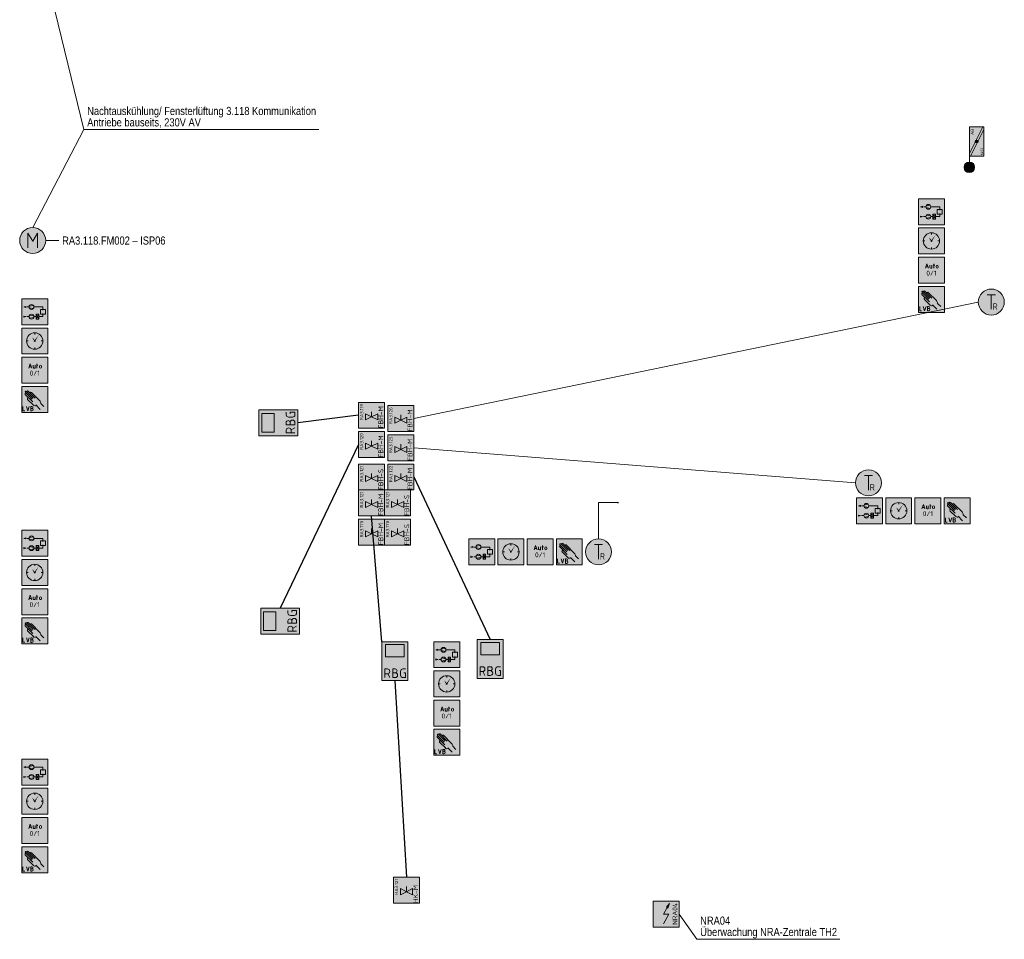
# Model space of a CAD drawing. Header units: metres. Extents: x -13.5 to 10.8, y 0.5 to 32.8.
# Tile 2 of 6: x -5.2 to 10, y 0.5 to 14.6. Entities that reach past the tile are written whole.
import ezdxf
from ezdxf.enums import TextEntityAlignment as Align

# ---------------------------------------------------------------- set-up
doc = ezdxf.new("R2010")
doc.units = ezdxf.units.M
doc.header["$MEASUREMENT"] = 0
doc.linetypes.add('DGN Style 4', pattern=[0.02455, 0.012275, -0.006138, 0, -0.006138])
doc.linetypes.add('DGN Style 5', pattern=[0.010741, 0.004603, -0.006138])
doc.layers.add('INTERN_Bemerkung', color=6, linetype='Continuous', lineweight=30, plot=False)
for name, color, linetype, lineweight in [('TRI_CONNPTS', 7, 'DGN Style 4', 0), ('TRI_H3D', 7, 'DGN Style 4', 0), ('ZWP_480_SYM_E0', 7, 'Continuous', 0), ('ZWP_480_SYM_E0_2D', 7, 'Continuous', 0), ('ZWP_480_SYM_E0_3D', 7, 'Continuous', 0), ('ZWP_480_SYM_SCHWARZ', 7, 'Continuous', 13), ('ZWP_480_SYM_SCHWARZ_2D', 7, 'Continuous', 0), ('ZWP_480_TEXT_1_50_TOP', 7, 'Continuous', 0)]:
    doc.layers.add(name, color=color, linetype=linetype, lineweight=lineweight)
doc.layers.get('TRI_CONNPTS').off()
doc.layers.get('TRI_H3D').off()
doc.styles.add('ISOCP', font='isocp.shx')
doc.styles.add('Style-isocp', font='isocp.shx')
doc.styles.add('ZWP_1 100', font='ARIALN.TTF', dxfattribs={"height": 0.175})
doc.styles.add('ZWP_1 50', font='ARIALN.TTF', dxfattribs={"height": 0.125})

# ---------------------------------------------------------------- blocks, each defined once
blk = doc.blocks.new('*U21')
at = {"color": 5, "linetype": 'Continuous', "lineweight": 13}
for p, q in [((0, -0.007), (-0.037, -0.007)), ((0.008, -0.007), (0.038, -0.067))]:
    blk.add_line(p, q, dxfattribs=at)
at = {"color": 5, "linetype": 'Continuous', "lineweight": 13, "flags": 128}
blk.add_lwpolyline([(-0.037, -0.067), (-0.037, 0.068), (0, 0.068)], dxfattribs=at)
at = {"color": 5, "linetype": 'Continuous', "lineweight": 13, "extrusion": (0, 0, -1)}
blk.add_arc((0, 0.03), 0.0375, 90, 270, dxfattribs=at)
blk = doc.blocks.new('*U22')
at = {"color": 5, "linetype": 'Continuous', "lineweight": 13}
for p, q in [((0, 0.008), (-0.037, 0.008)), ((-0.037, -0.067), (0, -0.067))]:
    blk.add_line(p, q, dxfattribs=at)
at = {"color": 5, "linetype": 'Continuous', "lineweight": 13, "flags": 128}
blk.add_lwpolyline([(0, 0.068), (-0.037, 0.068), (-0.037, -0.067)], dxfattribs=at)
at = {"color": 5, "linetype": 'Continuous', "lineweight": 13}
for centre, radius in [((0, 0.038), 0.03), ((0, -0.03), 0.0375)]:
    blk.add_arc(centre, radius, 270, 90, dxfattribs=at)
blk = doc.blocks.new('*U23')
at = {"color": 5, "linetype": 'Continuous', "lineweight": 13}
for p, q in [((-0.037, -0.03), (-0.037, 0.03)), ((0, 0.068), (0.038, 0.068))]:
    blk.add_line(p, q, dxfattribs=at)
at = {"color": 5, "linetype": 'Continuous', "lineweight": 13, "flags": 128}
blk.add_lwpolyline([(0.015, 0.008), (0.038, 0.008), (0.038, -0.067), (0, -0.067)], dxfattribs=at)
at = {"color": 5, "linetype": 'Continuous', "lineweight": 13, "extrusion": (0, 0, -1)}
for centre, start, end in [((0, 0.03), 0, 90), ((0, -0.03), 270, 0)]:
    blk.add_arc(centre, 0.0375, start, end, dxfattribs=at)
blk = doc.blocks.new('ZWP_480_Raumbediegerät_mit_Display_1')
at = {"color": 5, "lineweight": 13, "flags": 128}
blk.add_lwpolyline([(-0.2, 0.3), (0.2, 0.3), (0.2, -0.3), (-0.2, -0.3)], close=True, dxfattribs=at)
at = {"color": 254, "lineweight": 13, "extrusion": (0, 0, -1)}
blk.add_solid([(0.2, 0.3), (-0.2, 0.3), (0.2, -0.3), (-0.2, -0.3)], dxfattribs=at)
at = {"color": 5, "lineweight": 13}
blk.add_3dface([(-0.144, 0.254), (0.144, 0.254), (0.144, 0.064), (-0.144, 0.064)], dxfattribs=at)
at = {"color": 5, "linetype": 'Continuous', "lineweight": 13}
for name, p in [('*U21', (-0.117, -0.187)), ('*U22', (0.003, -0.187)), ('*U23', (0.123, -0.187))]:
    blk.add_blockref(name, p, dxfattribs=at)
blk = doc.blocks.new('ZWP_480_Raumbediegerät_mit_Display')
at = {"layer": 'ZWP_480_SYM_E0', "color": 5, "lineweight": 13}
blk.add_blockref('ZWP_480_Raumbediegerät_mit_Display_1', (0, 0), dxfattribs=at)
blk = doc.blocks.new('ZWP_480_Antrieb_motorisch_1')
at = {"lineweight": 13}
h = blk.add_hatch(color=254, dxfattribs=at)
edge = h.paths.add_edge_path()
edge.add_arc((0, 0), 0.2, 0, 360)
at = {"color": 5, "lineweight": 13, "flags": 128}
blk.add_lwpolyline([(-0.075, -0.112), (-0.075, 0.113), (0, -0.012), (0.075, 0.113), (0.075, -0.112)], dxfattribs=at)
at = {"color": 5, "lineweight": 13}
blk.add_circle((0, 0), 0.2, dxfattribs=at)
blk.add_circle((0, 0), 0.2, dxfattribs=at)
blk = doc.blocks.new('ZWP_480_Antrieb_motorisch')
at = {"layer": 'ZWP_480_SYM_E0_2D', "color": 5, "lineweight": 13}
blk.add_blockref('ZWP_480_Antrieb_motorisch_1', (0, 0), dxfattribs=at)
blk = doc.blocks.new('ZWP_480_Autarke_Anlage_1')
at = {"lineweight": 13, "extrusion": (0, 0, -1)}
blk.add_hatch(color=5, dxfattribs=at).paths.add_polyline_path([(-0.029, -0.105), (-0.052, -0.036), (-0.005, -0.09), (-0.017, -0.097)])
at = {"color": 5, "lineweight": 13}
for p, q in [((-0.042, -0.2), (0.017, -0.097)), ((-0.042, -0.347), (0.042, -0.2)), ((-0.042, -0.2), (0.042, -0.2))]:
    blk.add_line(p, q, dxfattribs=at)
at = {"color": 5, "lineweight": 13, "flags": 128}
for points in [[(-0.2, -0.4), (-0.2, 0), (0.2, 0), (0.2, -0.4)], [(0.005, -0.09), (0.052, -0.036), (0.029, -0.105), (0.017, -0.097)]]:
    blk.add_lwpolyline(points, close=True, dxfattribs=at)
at = {"color": 254, "lineweight": 13, "extrusion": (0, 0, -1)}
blk.add_solid([(0.2, -0.4), (0.2, 0), (-0.2, -0.4), (-0.2, 0)], dxfattribs=at)
at = {"color": 7, "insert": (0.136, -0.194), "char_height": 0.15, "attachment_point": 5, "rotation": 90, "style": 'ZWP_1 100'}
blk.add_mtext('\\Fisocp;\\H0.5x;\\C7;NRA04', dxfattribs=at)
blk = doc.blocks.new('ZWP_480_Autarke_Anlage')
at = {"layer": 'ZWP_480_SYM_E0', "color": 5, "lineweight": 13}
blk.add_blockref('ZWP_480_Autarke_Anlage_1', (0, 0), dxfattribs=at)
blk = doc.blocks.new('_T3D___1')
at = {"layer": 'ZWP_480_TEXT_1_50_TOP', "linetype": 'Continuous'}
for q in [(-4.833, 16.183, 15.714), (-0.426, 12.932, 15.714)]:
    blk.add_line((-4.043, 12.932, 15.714), q, dxfattribs=at)
at = {"layer": 'ZWP_480_TEXT_1_50_TOP', "linetype": 'Continuous', "style": 'ZWP_1 50'}
for s, p in [('Nachtauskühlung/ Fensterlüftung 3.118 Kommunikation', (-3.993, 13.282, 15.714)), ('Antriebe bauseits, 230V AV', (-3.993, 13.107, 15.714))]:
    blk.add_text(s, height=0.125, dxfattribs=at).set_placement(p, align=Align.TOP_LEFT)
blk = doc.blocks.new('_T3D___5')
at = {"layer": 'ZWP_480_TEXT_1_50_TOP', "linetype": 'Continuous'}
for q in [(-0.325, 0.035), (2.151, -0.35)]:
    blk.add_line((-0.05, -0.35), q, dxfattribs=at)
at = {"layer": 'ZWP_480_TEXT_1_50_TOP', "linetype": 'Continuous', "style": 'ZWP_1 50'}
for s, p in [('NRA04', (0, 0)), ('Überwachung NRA-Zentrale TH2', (0, -0.175))]:
    blk.add_text(s, height=0.125, dxfattribs=at).set_placement(p, align=Align.TOP_LEFT)
blk = doc.blocks.new('_T3D___8')
blk.add_wipeout([(-0.05, -0.175), (1.635, -0.175), (1.635, 0.05), (-0.05, 0.05)])
at = {"layer": 'ZWP_480_TEXT_1_50_TOP', "linetype": 'Continuous'}
blk.add_line((-0.05, -0.062), (-0.254, -0.062), dxfattribs=at)
at = {"layer": 'ZWP_480_TEXT_1_50_TOP', "linetype": 'Continuous', "style": 'ZWP_1 50'}
blk.add_text('RA3.118.FM002 – ISP06', height=0.125, dxfattribs=at).set_placement((0, 0), align=Align.TOP_LEFT)
blk = doc.blocks.new('ZWP_480_Ventil_thermoelektr_1_14')
at = {"color": 5, "lineweight": 13}
for p, q in [((-0.094, 0.024), (0, -0.023)), ((-0.094, -0.07), (-0.094, 0.024)), ((0, 0.057), (0, -0.023)), ((0.094, 0.024), (0, -0.023)), ((0.094, -0.07), (0.094, 0.024)), ((0, -0.023), (-0.094, -0.07)), ((0, -0.023), (0.094, -0.07))]:
    blk.add_line(p, q, dxfattribs=at)
at = {"color": 5, "lineweight": 13, "flags": 128}
blk.add_lwpolyline([(-0.2, 0.202), (0.2, 0.202), (0.2, -0.198), (-0.2, -0.198)], close=True, dxfattribs=at)
blk.add_lwpolyline([(-0.2, 0.202), (0.2, 0.202), (0.2, -0.198), (-0.2, -0.198)], close=True, dxfattribs=at)
at = {"color": 254, "lineweight": 13, "extrusion": (0, 0, -1)}
blk.add_solid([(0.2, 0.202), (-0.2, 0.202), (0.2, -0.198), (-0.2, -0.198)], dxfattribs=at)
blk.add_solid([(0.2, 0.202), (-0.2, 0.202), (0.2, -0.198), (-0.2, -0.198)], dxfattribs=at)
at = {"rotation": 90, "style": 'ISOCP'}
for s, insert, char_height, attachment_point in [('\\H0.277778x;RA3.119', (-0.179, 0.176), 0.18, 3), ('\\H0.5x;FBH-M', (0.142, -0.198), 0.15, 4)]:
    blk.add_mtext(s, dxfattribs=dict(at, insert=insert, char_height=char_height, attachment_point=attachment_point))
blk = doc.blocks.new('ZWP_480_Ventil_thermoelektr_15')
at = {"layer": 'ZWP_480_SYM_E0_2D', "color": 5, "lineweight": 13}
blk.add_blockref('ZWP_480_Ventil_thermoelektr_1_14', (0, 0), dxfattribs=at)
blk = doc.blocks.new('ZWP_480_Anlsch_Anlagenbild_kl_1')
at = {"color": 250, "lineweight": 13}
for p, q in [((0.163, 0.275), (0.128, 0.275)), ((0.163, 0.275), (0.128, 0.275)), ((0.165, 0.287), (0.23, 0.299)), ((0.165, 0.263), (0.23, 0.251)), ((0.238, 0.275), (0.377, 0.275)), ((0.311, 0.163), (0.273, 0.088)), ((0.273, 0.163), (0.311, 0.088)), ((0.377, 0.226), (0.377, 0.275)), ((0.377, 0.125), (0.377, 0.174)), ((0.163, 0.125), (0.128, 0.125)), ((0.236, 0.137), (0.171, 0.149)), ((0.236, 0.113), (0.171, 0.101)), ((0.238, 0.125), (0.273, 0.125)), ((0.377, 0.125), (0.311, 0.125))]:
    blk.add_line(p, q, dxfattribs=at)
at = {"color": 250, "lineweight": 13, "flags": 128}
blk.add_lwpolyline([(0.05, 0.4), (0.45, 0.4), (0.45, 0), (0.05, 0)], close=True, dxfattribs=at)
at = {"color": 250, "lineweight": 13}
for centre in [(0.201, 0.275), (0.201, 0.125)]:
    blk.add_circle(centre, 0.0375, dxfattribs=at)
at = {"color": 254, "lineweight": 13, "extrusion": (0, 0, -1)}
blk.add_solid([(-0.05, 0.4), (-0.45, 0.4), (-0.05, 0), (-0.45, 0)], dxfattribs=at)
at = {"color": 250, "lineweight": 13}
for points in [[(0.111, 0.284), (0.081, 0.275), (0.111, 0.266)], [(0.273, 0.163), (0.311, 0.163), (0.311, 0.088), (0.273, 0.088)], [(0.34, 0.237), (0.415, 0.237), (0.415, 0.163), (0.34, 0.163)], [(0.081, 0.134), (0.111, 0.125), (0.081, 0.116)]]:
    blk.add_3dface(points, dxfattribs=at)
blk = doc.blocks.new('ZWP_480_Anlsch_Anlagenbild_kl')
at = {"layer": 'ZWP_480_SYM_SCHWARZ', "color": 250, "lineweight": 13}
blk.add_blockref('ZWP_480_Anlsch_Anlagenbild_kl_1', (0, 0), dxfattribs=at)
blk = doc.blocks.new('ZWP_480_Anlsch_Zeitschaltprogramm_kl_1')
at = {"color": 250, "lineweight": 13}
for p, q in [((0.25, 0.326), (0.25, 0.3)), ((0.15, 0.2), (0.124, 0.2)), ((0.376, 0.2), (0.35, 0.2)), ((0.25, 0.1), (0.25, 0.074))]:
    blk.add_line(p, q, dxfattribs=at)
at = {"color": 250, "lineweight": 13, "flags": 128}
blk.add_lwpolyline([(0.05, 0.4), (0.45, 0.4), (0.45, 0), (0.05, 0)], close=True, dxfattribs=at)
at = {"color": 250, "lineweight": 13}
for radius in [0.126, 0.00655]:
    blk.add_circle((0.25, 0.2), radius, dxfattribs=at)
at = {"color": 254, "lineweight": 13, "extrusion": (0, 0, -1)}
blk.add_solid([(-0.05, 0.4), (-0.45, 0.4), (-0.05, 0), (-0.45, 0)], dxfattribs=at)
at = {"color": 7, "lineweight": 13}
blk.add_solid([(0.25, 0.2), (0.244, 0.221), (0.232, 0.213), (0.211, 0.255)], dxfattribs=at)
at = {"color": 7, "lineweight": 13, "extrusion": (0, 0, -1)}
blk.add_solid([(-0.25, 0.2), (-0.256, 0.221), (-0.267, 0.213), (-0.314, 0.294)], dxfattribs=at)
blk = doc.blocks.new('ZWP_480_Anlsch_Zeitschaltprogramm_kl')
at = {"layer": 'ZWP_480_SYM_SCHWARZ', "color": 250, "lineweight": 13}
blk.add_blockref('ZWP_480_Anlsch_Zeitschaltprogramm_kl_1', (0, 0), dxfattribs=at)
blk = doc.blocks.new('*U66')
at = {"color": 250, "lineweight": 13}
blk.add_line((0.032, -0.03), (-0.032, -0.03), dxfattribs=at)
at = {"color": 250, "lineweight": 13, "flags": 128}
blk.add_lwpolyline([(-0.045, -0.068), (0, 0.067), (0.045, -0.068)], dxfattribs=at)
blk = doc.blocks.new('*U67')
at = {"color": 250, "lineweight": 13}
blk.add_line((-0.03, 0.045), (-0.03, -0.019), dxfattribs=at)
at = {"color": 250, "lineweight": 13, "flags": 128}
blk.add_lwpolyline([(-0.004, -0.045), (0.03, -0.045), (0.03, 0.045)], dxfattribs=at)
at = {"color": 250, "lineweight": 13}
blk.add_arc((-0.004, -0.019), 0.0262, 180, 270, dxfattribs=at)
blk = doc.blocks.new('*U68')
at = {"color": 250, "lineweight": 13}
for p, q in [((-0.023, 0.022), (0.022, 0.022)), ((-0.008, -0.068), (-0.008, 0.067))]:
    blk.add_line(p, q, dxfattribs=at)
blk = doc.blocks.new('*U69')
at = {"color": 250, "lineweight": 13}
for p, q in [((-0.03, -0.015), (-0.03, 0.015)), ((0.03, 0.015), (0.03, -0.015))]:
    blk.add_line(p, q, dxfattribs=at)
at = {"color": 250, "lineweight": 13, "extrusion": (0, 0, -1)}
for centre, start, end in [((0, 0.015), 0, 180), ((0, -0.015), 180, 0)]:
    blk.add_arc(centre, 0.03, start, end, dxfattribs=at)
blk = doc.blocks.new('ZWP_480_Anlsch_Anlagenschalter_kl_1_1')
at = {"color": 250, "lineweight": 13, "flags": 128}
blk.add_lwpolyline([(0.05, 0.4), (0.45, 0.4), (0.45, 0), (0.05, 0)], close=True, dxfattribs=at)
at = {"color": 254, "lineweight": 13, "extrusion": (0, 0, -1)}
blk.add_solid([(-0.05, 0.4), (-0.45, 0.4), (-0.05, 0), (-0.45, 0)], dxfattribs=at)
at = {"color": 250, "lineweight": 13, "xscale": 0.5, "yscale": 0.5}
for name, p in [('*U66', (0.181, 0.265)), ('*U67', (0.241, 0.254)), ('*U68', (0.289, 0.265)), ('*U69', (0.338, 0.254))]:
    blk.add_blockref(name, p, dxfattribs=at)
at = {"style": 'Style-isocp'}
blk.add_text('0/1', height=0.075, dxfattribs=at).set_placement((0.25, 0.192), align=Align.TOP_CENTER)
blk = doc.blocks.new('ZWP_480_Anlsch_Anlagenschalter_kl_2')
at = {"layer": 'ZWP_480_SYM_SCHWARZ_2D', "color": 250, "lineweight": 13}
blk.add_blockref('ZWP_480_Anlsch_Anlagenschalter_kl_1_1', (0, 0), dxfattribs=at)
blk = doc.blocks.new('*U57')
at = {"color": 250, "linetype": 'Continuous', "lineweight": 13}
for p, q in [((0, 0.008), (-0.038, 0.008)), ((-0.038, -0.067), (0, -0.067))]:
    blk.add_line(p, q, dxfattribs=at)
at = {"color": 250, "linetype": 'Continuous', "lineweight": 13, "flags": 128}
blk.add_lwpolyline([(0, 0.068), (-0.038, 0.068), (-0.038, -0.067)], dxfattribs=at)
at = {"color": 250, "linetype": 'Continuous', "lineweight": 13}
for centre, radius in [((0, 0.038), 0.03), ((0, -0.03), 0.0375)]:
    blk.add_arc(centre, radius, 270, 90, dxfattribs=at)
blk = doc.blocks.new('ZWP_480_Anlsch_Handeingriff_LVB_kl_1')
at = {"color": 250, "lineweight": 13}
for p, q in [((0.21, 0.203), (0.106, 0.307)), ((0.225, 0.22), (0.122, 0.323)), ((0.257, 0.219), (0.148, 0.328)), ((0.326, 0.182), (0.2, 0.308)), ((0.219, 0.162), (0.104, 0.277)), ((0.229, 0.112), (0.139, 0.201)), ((0.335, 0.047), (0.266, 0.116)), ((0.393, 0.091), (0.345, 0.138))]:
    blk.add_line(p, q, dxfattribs=at)
at = {"color": 250, "lineweight": 13, "flags": 128}
blk.add_lwpolyline([(0.05, 0.4), (0.45, 0.4), (0.45, 0), (0.05, 0)], close=True, dxfattribs=at)
at = {"color": 250, "linetype": 'Continuous', "lineweight": 13, "flags": 128}
for points in [[(0.069, 0.091), (0.069, 0.024), (0.099, 0.024)], [(0.122, 0.091), (0.144, 0.024), (0.167, 0.091)]]:
    blk.add_lwpolyline(points, dxfattribs=at)
at = {"color": 250, "lineweight": 13}
for centre, radius, start, end in [((0.114, 0.315), 0.0112, 45, 225), ((0.14, 0.32), 0.0112, 45, 225), ((0.192, 0.3), 0.0112, 45, 225), ((0.112, 0.285), 0.0112, 39.1885, 225), ((0.151, 0.21), 0.0143, 39.3773, 225), ((0.255, 0.139), 0.0378, 225, 302.1988)]:
    blk.add_arc(centre, radius, start, end, dxfattribs=at)
blk.add_ellipse((0.318, 0.164), major_axis=(0.0237, -0.04), ratio=0.353513, start_param=0.67387, end_param=1.817169, dxfattribs=at)
at = {"color": 254, "lineweight": 13, "extrusion": (0, 0, -1)}
blk.add_solid([(-0.05, 0.4), (-0.45, 0.4), (-0.05, 0), (-0.45, 0)], dxfattribs=at)
at = {"color": 250, "linetype": 'Continuous', "lineweight": 13, "xscale": 0.5, "yscale": 0.5}
blk.add_blockref('*U57', (0.208, 0.057), dxfattribs=at)
blk = doc.blocks.new('ZWP_480_Anlsch_Handeingriff_LVB_kl')
at = {"layer": 'ZWP_480_SYM_SCHWARZ', "color": 250, "lineweight": 13}
blk.add_blockref('ZWP_480_Anlsch_Handeingriff_LVB_kl_1', (0, 0), dxfattribs=at)
blk = doc.blocks.new('ZWP_480_Ventil_thermoelektr_1_15')
at = {"color": 5, "lineweight": 13}
for p, q in [((-0.094, 0.024), (0, -0.023)), ((-0.094, -0.07), (-0.094, 0.024)), ((0, 0.057), (0, -0.023)), ((0.094, 0.024), (0, -0.023)), ((0.094, -0.07), (0.094, 0.024)), ((0, -0.023), (-0.094, -0.07)), ((0, -0.023), (0.094, -0.07))]:
    blk.add_line(p, q, dxfattribs=at)
at = {"color": 5, "lineweight": 13, "flags": 128}
blk.add_lwpolyline([(-0.2, 0.202), (0.2, 0.202), (0.2, -0.198), (-0.2, -0.198)], close=True, dxfattribs=at)
blk.add_lwpolyline([(-0.2, 0.202), (0.2, 0.202), (0.2, -0.198), (-0.2, -0.198)], close=True, dxfattribs=at)
at = {"color": 254, "lineweight": 13, "extrusion": (0, 0, -1)}
blk.add_solid([(0.2, 0.202), (-0.2, 0.202), (0.2, -0.198), (-0.2, -0.198)], dxfattribs=at)
blk.add_solid([(0.2, 0.202), (-0.2, 0.202), (0.2, -0.198), (-0.2, -0.198)], dxfattribs=at)
at = {"rotation": 90, "style": 'ISOCP'}
for s, insert, char_height, attachment_point in [('\\H0.277778x;RA3.120', (-0.179, 0.176), 0.18, 3), ('\\H0.5x;FBH-M', (0.142, -0.198), 0.15, 4)]:
    blk.add_mtext(s, dxfattribs=dict(at, insert=insert, char_height=char_height, attachment_point=attachment_point))
blk = doc.blocks.new('ZWP_480_Ventil_thermoelektr_16')
at = {"layer": 'ZWP_480_SYM_E0_2D', "color": 5, "lineweight": 13}
blk.add_blockref('ZWP_480_Ventil_thermoelektr_1_15', (0, 0), dxfattribs=at)
blk = doc.blocks.new('ZWP_480_Ventil_thermoelektr_1_16')
at = {"color": 5, "lineweight": 13}
for p, q in [((-0.094, 0.024), (0, -0.023)), ((-0.094, -0.07), (-0.094, 0.024)), ((0, 0.057), (0, -0.023)), ((0.094, 0.024), (0, -0.023)), ((0.094, -0.07), (0.094, 0.024)), ((0, -0.023), (-0.094, -0.07)), ((0, -0.023), (0.094, -0.07))]:
    blk.add_line(p, q, dxfattribs=at)
at = {"color": 5, "lineweight": 13, "flags": 128}
blk.add_lwpolyline([(-0.2, 0.202), (0.2, 0.202), (0.2, -0.198), (-0.2, -0.198)], close=True, dxfattribs=at)
blk.add_lwpolyline([(-0.2, 0.202), (0.2, 0.202), (0.2, -0.198), (-0.2, -0.198)], close=True, dxfattribs=at)
at = {"color": 254, "lineweight": 13, "extrusion": (0, 0, -1)}
blk.add_solid([(0.2, 0.202), (-0.2, 0.202), (0.2, -0.198), (-0.2, -0.198)], dxfattribs=at)
blk.add_solid([(0.2, 0.202), (-0.2, 0.202), (0.2, -0.198), (-0.2, -0.198)], dxfattribs=at)
at = {"rotation": 90, "style": 'ISOCP'}
for s, insert, char_height, attachment_point in [('\\H0.277778x;RA3.121', (-0.179, 0.176), 0.18, 3), ('\\H0.5x;HK-M', (0.142, -0.198), 0.15, 4)]:
    blk.add_mtext(s, dxfattribs=dict(at, insert=insert, char_height=char_height, attachment_point=attachment_point))
blk = doc.blocks.new('ZWP_480_Ventil_thermoelektr_17')
at = {"layer": 'ZWP_480_SYM_E0_2D', "color": 5, "lineweight": 13}
blk.add_blockref('ZWP_480_Ventil_thermoelektr_1_16', (0, 0), dxfattribs=at)
blk = doc.blocks.new('ZWP_480_Ventil_thermoelektr_1_17')
at = {"color": 5, "lineweight": 13}
for p, q in [((-0.094, 0.024), (0, -0.023)), ((-0.094, -0.07), (-0.094, 0.024)), ((0, 0.057), (0, -0.023)), ((0.094, 0.024), (0, -0.023)), ((0.094, -0.07), (0.094, 0.024)), ((0, -0.023), (-0.094, -0.07)), ((0, -0.023), (0.094, -0.07))]:
    blk.add_line(p, q, dxfattribs=at)
at = {"color": 5, "lineweight": 13, "flags": 128}
blk.add_lwpolyline([(-0.2, 0.202), (0.2, 0.202), (0.2, -0.198), (-0.2, -0.198)], close=True, dxfattribs=at)
blk.add_lwpolyline([(-0.2, 0.202), (0.2, 0.202), (0.2, -0.198), (-0.2, -0.198)], close=True, dxfattribs=at)
at = {"color": 254, "lineweight": 13, "extrusion": (0, 0, -1)}
blk.add_solid([(0.2, 0.202), (-0.2, 0.202), (0.2, -0.198), (-0.2, -0.198)], dxfattribs=at)
blk.add_solid([(0.2, 0.202), (-0.2, 0.202), (0.2, -0.198), (-0.2, -0.198)], dxfattribs=at)
at = {"rotation": 90, "style": 'ISOCP'}
for s, insert, char_height, attachment_point in [('\\H0.277778x;RA3.121', (-0.179, 0.176), 0.18, 3), ('\\H0.5x;FBH-M', (0.142, -0.198), 0.15, 4)]:
    blk.add_mtext(s, dxfattribs=dict(at, insert=insert, char_height=char_height, attachment_point=attachment_point))
blk = doc.blocks.new('ZWP_480_Ventil_thermoelektr_18')
at = {"layer": 'ZWP_480_SYM_E0_2D', "color": 5, "lineweight": 13}
blk.add_blockref('ZWP_480_Ventil_thermoelektr_1_17', (0, 0), dxfattribs=at)
blk = doc.blocks.new('ZWP_480_Ventil_thermoelektr_1_18')
at = {"color": 5, "lineweight": 13}
for p, q in [((-0.094, 0.024), (0, -0.023)), ((-0.094, -0.07), (-0.094, 0.024)), ((0, 0.057), (0, -0.023)), ((0.094, 0.024), (0, -0.023)), ((0.094, -0.07), (0.094, 0.024)), ((0, -0.023), (-0.094, -0.07)), ((0, -0.023), (0.094, -0.07))]:
    blk.add_line(p, q, dxfattribs=at)
at = {"color": 5, "lineweight": 13, "flags": 128}
blk.add_lwpolyline([(-0.2, 0.202), (0.2, 0.202), (0.2, -0.198), (-0.2, -0.198)], close=True, dxfattribs=at)
blk.add_lwpolyline([(-0.2, 0.202), (0.2, 0.202), (0.2, -0.198), (-0.2, -0.198)], close=True, dxfattribs=at)
at = {"color": 254, "lineweight": 13, "extrusion": (0, 0, -1)}
blk.add_solid([(0.2, 0.202), (-0.2, 0.202), (0.2, -0.198), (-0.2, -0.198)], dxfattribs=at)
blk.add_solid([(0.2, 0.202), (-0.2, 0.202), (0.2, -0.198), (-0.2, -0.198)], dxfattribs=at)
at = {"rotation": 90, "style": 'ISOCP'}
for s, insert, char_height, attachment_point in [('\\H0.277778x;RA3.121', (-0.179, 0.176), 0.18, 3), ('\\H0.5x;FBH-S', (0.142, -0.198), 0.15, 4)]:
    blk.add_mtext(s, dxfattribs=dict(at, insert=insert, char_height=char_height, attachment_point=attachment_point))
blk = doc.blocks.new('ZWP_480_Ventil_thermoelektr_19')
at = {"layer": 'ZWP_480_SYM_E0_2D', "color": 5, "lineweight": 13}
blk.add_blockref('ZWP_480_Ventil_thermoelektr_1_18', (0, 0), dxfattribs=at)
blk = doc.blocks.new('ZWP_480_Ventil_thermoelektr_1_19')
at = {"color": 5, "lineweight": 13}
for p, q in [((-0.094, 0.024), (0, -0.023)), ((-0.094, -0.07), (-0.094, 0.024)), ((0, 0.057), (0, -0.023)), ((0.094, 0.024), (0, -0.023)), ((0.094, -0.07), (0.094, 0.024)), ((0, -0.023), (-0.094, -0.07)), ((0, -0.023), (0.094, -0.07))]:
    blk.add_line(p, q, dxfattribs=at)
at = {"color": 5, "lineweight": 13, "flags": 128}
blk.add_lwpolyline([(-0.2, 0.202), (0.2, 0.202), (0.2, -0.198), (-0.2, -0.198)], close=True, dxfattribs=at)
blk.add_lwpolyline([(-0.2, 0.202), (0.2, 0.202), (0.2, -0.198), (-0.2, -0.198)], close=True, dxfattribs=at)
at = {"color": 254, "lineweight": 13, "extrusion": (0, 0, -1)}
blk.add_solid([(0.2, 0.202), (-0.2, 0.202), (0.2, -0.198), (-0.2, -0.198)], dxfattribs=at)
blk.add_solid([(0.2, 0.202), (-0.2, 0.202), (0.2, -0.198), (-0.2, -0.198)], dxfattribs=at)
at = {"rotation": 90, "style": 'ISOCP'}
for s, insert, char_height, attachment_point in [('\\H0.277778x;RA3.122', (-0.179, 0.176), 0.18, 3), ('\\H0.5x;FBH-M', (0.142, -0.198), 0.15, 4)]:
    blk.add_mtext(s, dxfattribs=dict(at, insert=insert, char_height=char_height, attachment_point=attachment_point))
blk = doc.blocks.new('ZWP_480_Ventil_thermoelektr_20')
at = {"layer": 'ZWP_480_SYM_E0_2D', "color": 5, "lineweight": 13}
blk.add_blockref('ZWP_480_Ventil_thermoelektr_1_19', (0, 0), dxfattribs=at)
blk = doc.blocks.new('ZWP_480_Fühler_Temp_1')
at = {"lineweight": 13}
h = blk.add_hatch(color=254, dxfattribs=at)
edge = h.paths.add_edge_path()
edge.add_arc((0, 0), 0.2, 0, 360)
at = {"color": 5, "linetype": 'Continuous', "lineweight": 13}
for p, q in [((-0.063, 0.113), (0.062, 0.113)), ((0, -0.112), (0, 0.113))]:
    blk.add_line(p, q, dxfattribs=at)
at = {"color": 5, "lineweight": 13}
blk.add_circle((0, 0), 0.2, dxfattribs=at)
blk.add_circle((0, 0), 0.2, dxfattribs=at)
at = {"insert": (0.021, -0.119), "char_height": 0.15, "attachment_point": 7, "style": 'ISOCP'}
blk.add_mtext('\\H0.666667x;R', dxfattribs=at)
blk = doc.blocks.new('ZWP_480_Fühler_Temp')
at = {"layer": 'ZWP_480_SYM_E0_2D', "color": 5, "lineweight": 13}
blk.add_blockref('ZWP_480_Fühler_Temp_1', (0, 0), dxfattribs=at)
blk = doc.blocks.new('ZWP_480_Ventil_thermoelektr_1_20')
at = {"color": 5, "lineweight": 13}
for p, q in [((-0.094, 0.024), (0, -0.023)), ((-0.094, -0.07), (-0.094, 0.024)), ((0, 0.057), (0, -0.023)), ((0.094, 0.024), (0, -0.023)), ((0.094, -0.07), (0.094, 0.024)), ((0, -0.023), (-0.094, -0.07)), ((0, -0.023), (0.094, -0.07))]:
    blk.add_line(p, q, dxfattribs=at)
at = {"color": 5, "lineweight": 13, "flags": 128}
blk.add_lwpolyline([(-0.2, 0.202), (0.2, 0.202), (0.2, -0.198), (-0.2, -0.198)], close=True, dxfattribs=at)
blk.add_lwpolyline([(-0.2, 0.202), (0.2, 0.202), (0.2, -0.198), (-0.2, -0.198)], close=True, dxfattribs=at)
at = {"color": 254, "lineweight": 13, "extrusion": (0, 0, -1)}
blk.add_solid([(0.2, 0.202), (-0.2, 0.202), (0.2, -0.198), (-0.2, -0.198)], dxfattribs=at)
blk.add_solid([(0.2, 0.202), (-0.2, 0.202), (0.2, -0.198), (-0.2, -0.198)], dxfattribs=at)
at = {"rotation": 90, "style": 'ISOCP'}
for s, insert, char_height, attachment_point in [('\\H0.277778x;RA3.170', (-0.179, 0.176), 0.18, 3), ('\\H0.5x;FBH-M', (0.142, -0.198), 0.15, 4)]:
    blk.add_mtext(s, dxfattribs=dict(at, insert=insert, char_height=char_height, attachment_point=attachment_point))
blk = doc.blocks.new('ZWP_480_Ventil_thermoelektr_21')
at = {"layer": 'ZWP_480_SYM_E0_2D', "color": 5, "lineweight": 13}
blk.add_blockref('ZWP_480_Ventil_thermoelektr_1_20', (0, 0), dxfattribs=at)
blk = doc.blocks.new('ZWP_480_Ventil_thermoelektr_1_21')
at = {"color": 5, "lineweight": 13}
for p, q in [((-0.094, 0.024), (0, -0.023)), ((-0.094, -0.07), (-0.094, 0.024)), ((0, 0.057), (0, -0.023)), ((0.094, 0.024), (0, -0.023)), ((0.094, -0.07), (0.094, 0.024)), ((0, -0.023), (-0.094, -0.07)), ((0, -0.023), (0.094, -0.07))]:
    blk.add_line(p, q, dxfattribs=at)
at = {"color": 5, "lineweight": 13, "flags": 128}
blk.add_lwpolyline([(-0.2, 0.202), (0.2, 0.202), (0.2, -0.198), (-0.2, -0.198)], close=True, dxfattribs=at)
blk.add_lwpolyline([(-0.2, 0.202), (0.2, 0.202), (0.2, -0.198), (-0.2, -0.198)], close=True, dxfattribs=at)
at = {"color": 254, "lineweight": 13, "extrusion": (0, 0, -1)}
blk.add_solid([(0.2, 0.202), (-0.2, 0.202), (0.2, -0.198), (-0.2, -0.198)], dxfattribs=at)
blk.add_solid([(0.2, 0.202), (-0.2, 0.202), (0.2, -0.198), (-0.2, -0.198)], dxfattribs=at)
at = {"rotation": 90, "style": 'ISOCP'}
for s, insert, char_height, attachment_point in [('\\H0.277778x;RA3.170', (-0.179, 0.176), 0.18, 3), ('\\H0.5x;FBH-S', (0.142, -0.198), 0.15, 4)]:
    blk.add_mtext(s, dxfattribs=dict(at, insert=insert, char_height=char_height, attachment_point=attachment_point))
blk = doc.blocks.new('ZWP_480_Ventil_thermoelektr_22')
at = {"layer": 'ZWP_480_SYM_E0_2D', "color": 5, "lineweight": 13}
blk.add_blockref('ZWP_480_Ventil_thermoelektr_1_21', (0, 0), dxfattribs=at)
blk = doc.blocks.new('*U111')
at = {"lineweight": 13}
h = blk.add_hatch(color=5, dxfattribs=at)
edge = h.paths.add_edge_path()
edge.add_arc((0.142, 0.273), 0.0131, 0, 360)
at = {"color": 5, "lineweight": 13}
for p, q in [((-0.155, -0.286), (-0.155, 0.273)), ((-0.155, 0.273), (0.142, 0.273))]:
    blk.add_line(p, q, dxfattribs=at)
blk = doc.blocks.new('ZWP_480_Ventil_thermoelektr_1_22')
at = {"color": 5, "lineweight": 13}
for p, q in [((-0.094, 0.024), (0, -0.023)), ((-0.094, -0.07), (-0.094, 0.024)), ((0, 0.057), (0, -0.023)), ((0.094, 0.024), (0, -0.023)), ((0.094, -0.07), (0.094, 0.024)), ((0, -0.023), (-0.094, -0.07)), ((0, -0.023), (0.094, -0.07))]:
    blk.add_line(p, q, dxfattribs=at)
at = {"color": 5, "lineweight": 13, "flags": 128}
blk.add_lwpolyline([(-0.2, 0.202), (0.2, 0.202), (0.2, -0.198), (-0.2, -0.198)], close=True, dxfattribs=at)
blk.add_lwpolyline([(-0.2, 0.202), (0.2, 0.202), (0.2, -0.198), (-0.2, -0.198)], close=True, dxfattribs=at)
at = {"color": 254, "lineweight": 13, "extrusion": (0, 0, -1)}
blk.add_solid([(0.2, 0.202), (-0.2, 0.202), (0.2, -0.198), (-0.2, -0.198)], dxfattribs=at)
blk.add_solid([(0.2, 0.202), (-0.2, 0.202), (0.2, -0.198), (-0.2, -0.198)], dxfattribs=at)
at = {"rotation": 90, "style": 'ISOCP'}
for s, insert, char_height, attachment_point in [('\\H0.277778x;RA3.125', (-0.179, 0.176), 0.18, 3), ('\\H0.5x;FBH-M', (0.142, -0.198), 0.15, 4)]:
    blk.add_mtext(s, dxfattribs=dict(at, insert=insert, char_height=char_height, attachment_point=attachment_point))
blk = doc.blocks.new('ZWP_480_Ventil_thermoelektr_23')
at = {"layer": 'ZWP_480_SYM_E0_2D', "color": 5, "lineweight": 13}
blk.add_blockref('ZWP_480_Ventil_thermoelektr_1_22', (0, 0), dxfattribs=at)
blk = doc.blocks.new('ZWP_480_Ventil_thermoelektr_1_23')
at = {"color": 5, "lineweight": 13}
for p, q in [((-0.094, 0.024), (0, -0.023)), ((-0.094, -0.07), (-0.094, 0.024)), ((0, 0.057), (0, -0.023)), ((0.094, 0.024), (0, -0.023)), ((0.094, -0.07), (0.094, 0.024)), ((0, -0.023), (-0.094, -0.07)), ((0, -0.023), (0.094, -0.07))]:
    blk.add_line(p, q, dxfattribs=at)
at = {"color": 5, "lineweight": 13, "flags": 128}
blk.add_lwpolyline([(-0.2, 0.202), (0.2, 0.202), (0.2, -0.198), (-0.2, -0.198)], close=True, dxfattribs=at)
blk.add_lwpolyline([(-0.2, 0.202), (0.2, 0.202), (0.2, -0.198), (-0.2, -0.198)], close=True, dxfattribs=at)
at = {"color": 254, "lineweight": 13, "extrusion": (0, 0, -1)}
blk.add_solid([(0.2, 0.202), (-0.2, 0.202), (0.2, -0.198), (-0.2, -0.198)], dxfattribs=at)
blk.add_solid([(0.2, 0.202), (-0.2, 0.202), (0.2, -0.198), (-0.2, -0.198)], dxfattribs=at)
at = {"rotation": 90, "style": 'ISOCP'}
for s, insert, char_height, attachment_point in [('\\H0.277778x;RA3.126', (-0.179, 0.176), 0.18, 3), ('\\H0.5x;FBH-M', (0.142, -0.198), 0.15, 4)]:
    blk.add_mtext(s, dxfattribs=dict(at, insert=insert, char_height=char_height, attachment_point=attachment_point))
blk = doc.blocks.new('ZWP_480_Ventil_thermoelektr_24')
at = {"layer": 'ZWP_480_SYM_E0_2D', "color": 5, "lineweight": 13}
blk.add_blockref('ZWP_480_Ventil_thermoelektr_1_23', (0, 0), dxfattribs=at)
blk = doc.blocks.new('ZWP_480_BSK_Motor_klein_L_1_2')
at = {"layer": 'ZWP_480_SYM_E0_2D', "lineweight": 13}
h = blk.add_hatch(color=254, dxfattribs=at)
edge = h.paths.add_edge_path()
edge.add_arc((-0.397, 0.113), 0.081, 0, 360)
h = blk.add_hatch(color=5, dxfattribs=at)
edge = h.paths.add_edge_path()
edge.add_arc((0, 0), 0.0225, 0, 360)
h = blk.add_hatch(color=5, dxfattribs=at)
edge = h.paths.add_edge_path()
edge.add_arc((0, 0), 0.0225, 0, 360)
at = {"layer": 'ZWP_480_SYM_E0_2D', "color": 5, "lineweight": 13}
for p, q in [((-0.427, 0.067), (-0.427, 0.158)), ((-0.427, 0.158), (-0.397, 0.107)), ((-0.397, 0.107), (-0.367, 0.158)), ((-0.367, 0.158), (-0.367, 0.067)), ((-0.225, 0.113), (-0.316, 0.113)), ((-0.225, 0.094), (0.187, -0.112)), ((-0.187, 0.113), (0.225, -0.094))]:
    blk.add_line(p, q, dxfattribs=at)
at = {"layer": 'ZWP_480_SYM_E0_2D', "color": 5, "lineweight": 13, "flags": 128}
blk.add_lwpolyline([(0.225, -0.112), (0.225, 0.113), (-0.225, 0.113), (-0.225, -0.112)], close=True, dxfattribs=at)
at = {"layer": 'ZWP_480_SYM_E0_2D', "color": 5, "lineweight": 13}
blk.add_circle((-0.397, 0.113), 0.081, dxfattribs=at)
at = {"layer": 'ZWP_480_SYM_E0_2D', "color": 254, "lineweight": 13, "extrusion": (0, 0, -1)}
blk.add_solid([(-0.225, -0.112), (-0.225, 0.113), (0.225, -0.112), (0.225, 0.113)], dxfattribs=at)
at = {"layer": 'ZWP_480_SYM_E0_3D', "color": 5, "lineweight": 13}
blk.add_circle((0, 0), 0.0225, dxfattribs=at)
blk.add_circle((0, 0), 0.0225, dxfattribs=at)
at = {"layer": 'ZWP_480_SYM_E0_2D', "char_height": 0.10125, "style": 'ISOCP'}
for s, insert, attachment_point in [('\\H0.493827x;AB', (0.198, 0.068), 6), ('\\H0.345679x;KL03', (-0.212, -0.078), 4)]:
    blk.add_mtext(s, dxfattribs=dict(at, insert=insert, attachment_point=attachment_point))
blk = doc.blocks.new('ZWP_480_BSK_Motor_klein_L_3')
at = {"layer": 'ZWP_480_SYM_E0_3D', "color": 5, "lineweight": 13, "rotation": 90}
blk.add_blockref('ZWP_480_BSK_Motor_klein_L_1_2', (0, 0), dxfattribs=at)

msp = doc.modelspace()

# ---------------------------------------------------------------- linework, layer by layer
at = {"layer": 'INTERN_Bemerkung', "lineweight": 13}
for p, q in [((0.916, 8.487), (9.613, 10.282)), ((7.72, 7.497), (0.916, 8.037))]:
    msp.add_line(p, q, dxfattribs=at)
at = {"layer": 'INTERN_Bemerkung', "lineweight": 30}
for p, q in [((0.066, 8.537, 15.331), (-0.869, 8.423, 15.331)), ((0.066, 8.087, 15.331), (-1.143, 5.568, 15.331)), ((0.916, 7.587, 15.331), (2.091, 5.083, 15.331)), ((0.426, 5.05, 15.331), (0.266, 6.987, 15.331)), ((0.626, 4.45, 15.331), (0.803, 1.423, 15.331))]:
    msp.add_line(p, q, dxfattribs=at)
at = {"layer": 'ZWP_480_TEXT_1_50_TOP', "linetype": 'Continuous'}
msp.add_line((-4.165, 12.938), (-4.955, 11.43), dxfattribs=at)

# ---------------------------------------------------------------- block references
at = {"layer": 'TRI_CONNPTS', "color": 12, "linetype": 'DGN Style 5', "lineweight": 0}
for name, p in [('ZWP_480_BSK_Motor_klein_L_3', (9.588, 12.755, 15.33)), ('ZWP_480_Anlsch_Anlagenbild_kl', (8.641, 11.473, 15.33)), ('ZWP_480_Antrieb_motorisch', (-4.955, 11.23, 15.33)), ('ZWP_480_Anlsch_Zeitschaltprogramm_kl', (8.641, 11.023, 15.33)), ('ZWP_480_Anlsch_Anlagenschalter_kl_2', (8.641, 10.573, 15.33)), ('ZWP_480_Anlsch_Handeingriff_LVB_kl', (8.641, 10.123, 15.33)), ('ZWP_480_Fühler_Temp', (9.813, 10.282, 15.33)), ('ZWP_480_Anlsch_Anlagenbild_kl', (-5.174, 9.932, 15.33)), ('ZWP_480_Anlsch_Zeitschaltprogramm_kl', (-5.174, 9.482, 15.33)), ('ZWP_480_Anlsch_Anlagenschalter_kl_2', (-5.174, 9.032, 15.33)), ('ZWP_480_Anlsch_Handeingriff_LVB_kl', (-5.174, 8.582, 15.33)), ('ZWP_480_Ventil_thermoelektr_15', (0.266, 8.535, 15.33)), ('ZWP_480_Ventil_thermoelektr_24', (0.716, 8.485, 15.33)), ('ZWP_480_Ventil_thermoelektr_16', (0.266, 8.085, 15.33)), ('ZWP_480_Ventil_thermoelektr_23', (0.716, 8.035, 15.33)), ('ZWP_480_Ventil_thermoelektr_19', (0.266, 7.585, 15.33)), ('ZWP_480_Ventil_thermoelektr_20', (0.716, 7.585, 15.33)), ('ZWP_480_Fühler_Temp', (7.92, 7.497, 15.33)), ('ZWP_480_Ventil_thermoelektr_18', (0.266, 7.185, 15.33)), ('ZWP_480_Ventil_thermoelektr_19', (0.666, 7.185, 15.33)), ('ZWP_480_Anlsch_Anlagenbild_kl', (7.686, 6.867, 15.33)), ('ZWP_480_Anlsch_Zeitschaltprogramm_kl', (8.136, 6.867, 15.33)), ('ZWP_480_Anlsch_Anlagenschalter_kl_2', (8.586, 6.867, 15.33)), ('ZWP_480_Anlsch_Handeingriff_LVB_kl', (9.036, 6.867, 15.33)), ('ZWP_480_Ventil_thermoelektr_21', (0.266, 6.735, 15.33)), ('ZWP_480_Ventil_thermoelektr_22', (0.666, 6.735, 15.33)), ('ZWP_480_Anlsch_Anlagenbild_kl', (-5.174, 6.366, 15.33)), ('ZWP_480_Anlsch_Anlagenbild_kl', (1.712, 6.233, 15.33)), ('ZWP_480_Anlsch_Zeitschaltprogramm_kl', (2.162, 6.233, 15.33)), ('ZWP_480_Anlsch_Anlagenschalter_kl_2', (2.612, 6.233, 15.33)), ('ZWP_480_Anlsch_Handeingriff_LVB_kl', (3.062, 6.233, 15.33)), ('ZWP_480_Fühler_Temp', (3.762, 6.433, 15.33)), ('ZWP_480_Anlsch_Zeitschaltprogramm_kl', (-5.174, 5.916, 15.33)), ('ZWP_480_Anlsch_Anlagenschalter_kl_2', (-5.174, 5.466, 15.33)), ('ZWP_480_Anlsch_Handeingriff_LVB_kl', (-5.174, 5.016, 15.33)), ('ZWP_480_Raumbediegerät_mit_Display', (0.626, 4.75, 15.33)), ('ZWP_480_Anlsch_Anlagenbild_kl', (1.173, 4.65, 15.33)), ('ZWP_480_Raumbediegerät_mit_Display', (2.091, 4.783, 15.33)), ('ZWP_480_Anlsch_Zeitschaltprogramm_kl', (1.173, 4.2, 15.33)), ('ZWP_480_Anlsch_Anlagenschalter_kl_2', (1.173, 3.75, 15.33)), ('ZWP_480_Anlsch_Handeingriff_LVB_kl', (1.173, 3.3, 15.33)), ('ZWP_480_Anlsch_Anlagenbild_kl', (-5.174, 2.841, 15.33)), ('ZWP_480_Anlsch_Zeitschaltprogramm_kl', (-5.174, 2.391, 15.33)), ('ZWP_480_Anlsch_Anlagenschalter_kl_2', (-5.174, 1.941, 15.33)), ('ZWP_480_Anlsch_Handeingriff_LVB_kl', (-5.174, 1.491, 15.33)), ('ZWP_480_Ventil_thermoelektr_17', (0.803, 1.221, 15.33)), ('ZWP_480_Autarke_Anlage', (4.803, 1.05, 15.33))]:
    msp.add_blockref(name, p, dxfattribs=at)
at = {"layer": 'TRI_CONNPTS', "color": 12, "linetype": 'DGN Style 5', "lineweight": 0, "rotation": 90}
for p in [(-1.169, 8.423, 15.33), (-1.143, 5.368, 15.33)]:
    msp.add_blockref('ZWP_480_Raumbediegerät_mit_Display', p, dxfattribs=at)
at = {"layer": 'TRI_H3D', "color": 7, "linetype": 'Continuous', "lineweight": 0}
for name, p in [('_T3D___1', (-0.122, 0.006, -0.383)), ('_T3D___5', (5.328, 0.815, 15.335))]:
    msp.add_blockref(name, p, dxfattribs=at)
at = {"layer": 'ZWP_480_SYM_E0_2D', "color": 5, "lineweight": 13}
msp.add_blockref('*U111', (3.918, 6.919), dxfattribs=at)

# ---------------------------------------------------------------- next in the draw order: block references
at = {"layer": 'TRI_H3D', "color": 7, "linetype": 'Continuous', "lineweight": 0}
msp.add_blockref('_T3D___8', (-4.501, 11.292, 15.331), dxfattribs=at)

doc.saveas('drawing.dxf')
